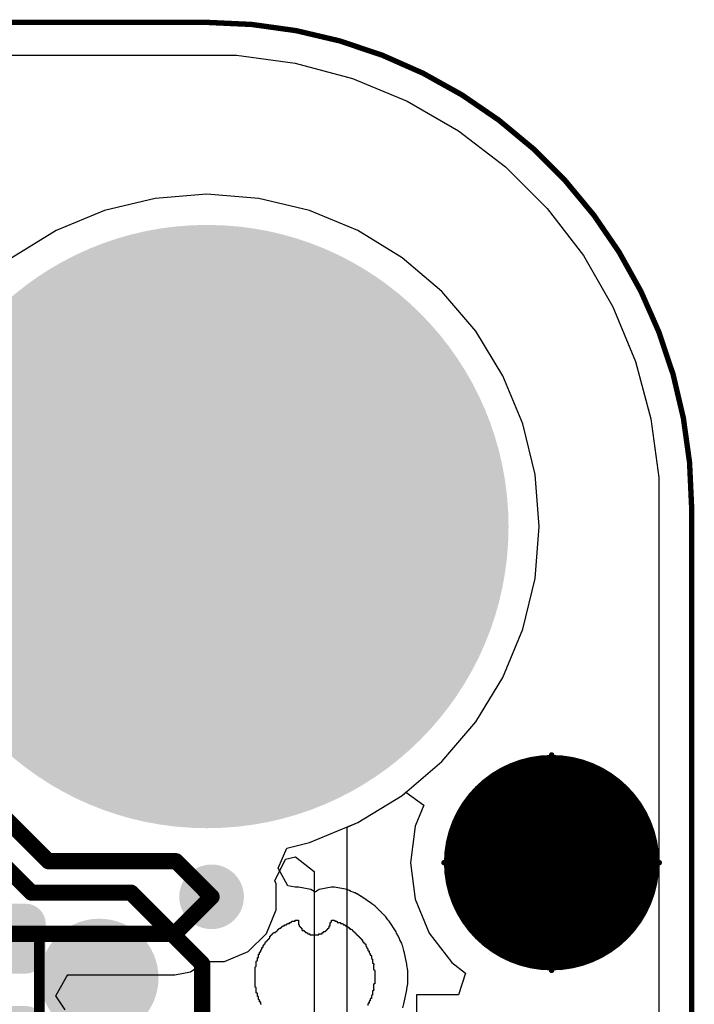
# Model space of a CAD drawing. Header units: inches. Extents: x 0 to 41, y 0 to 25.4.
# Tile 18 of 18: x 34.8 to 41, y 16.2 to 25.4. Entities that reach past the tile are written whole.
import ezdxf

# ---------------------------------------------------------------- set-up
doc = ezdxf.new("R2010")
doc.units = ezdxf.units.IN
for name, color, linetype in [('Board', 56, 'Continuous'), ('BOTTOM', 5, 'Continuous'), ('Bottom Solder', 6, 'Continuous'), ('Pad Holes', 156, 'Continuous'), ('TOP', 1, 'Continuous'), ('Top Assembly', 56, 'Continuous'), ('Top Solder', 216, 'Continuous'), ('Via Holes', 16, 'Continuous')]:
    doc.layers.add(name, color=color, linetype=linetype)

# ---------------------------------------------------------------- blocks, each defined once
blk = doc.blocks.new('F_____________1___F_________1_3377')
at = {"layer": 'TOP'}
h = blk.add_hatch(color=1, dxfattribs=at)
edge = h.paths.add_edge_path()
edge.add_arc((0, 0), 0.5, 0, 360)
at = {"layer": 'Top Solder'}
h = blk.add_hatch(color=216, dxfattribs=at)
edge = h.paths.add_edge_path()
edge.add_arc((0, 0), 1, 0, 360)
at = {"layer": 'TOP'}
for points, const_width in [([(0.5, 0, 1), (-0.5, 0, 1)], 1), ([(-0.75, 0, 1), (-0.25, 0, 1)], 0.5), ([(0.25, 0, 1), (0.75, 0, 1)], 0.5)]:
    blk.add_lwpolyline(points, format="xyb", close=True, dxfattribs=dict(at, const_width=const_width))
at = {"layer": 'Top Assembly', "const_width": 0.05}
for points in [[(0, 0), (0, 1)], [(0, 0), (-1, 0)], [(1, 0), (0, 0)], [(0, -1), (0, 0)]]:
    blk.add_lwpolyline(points, dxfattribs=at)
at = {"layer": 'Top Assembly'}
for points, const_width in [([(-0.0125, 1, 1), (0.0125, 1, 1)], 0.025), ([(0.5, 0, 1), (-0.5, 0, 1)], 0.05), ([(-1.0125, 0, 1), (-0.9875, 0, 1)], 0.025), ([(-0.5125, 0, 1), (-0.4875, 0, 1)], 0.025), ([(-0.0125, 0, 1), (0.0125, 0, 1)], 0.025), ([(-0.0125, 0, 1), (0.0125, 0, 1)], 0.025), ([(-0.0125, 0, 1), (0.0125, 0, 1)], 0.025), ([(-0.0125, 0, 1), (0.0125, 0, 1)], 0.025), ([(0.4875, 0, 1), (0.5125, 0, 1)], 0.025), ([(0.9875, 0, 1), (1.0125, 0, 1)], 0.025), ([(-0.0125, -1, 1), (0.0125, -1, 1)], 0.025)]:
    blk.add_lwpolyline(points, format="xyb", close=True, dxfattribs=dict(at, const_width=const_width))
blk = doc.blocks.new('RES_0402_3382')
at = {"layer": 'TOP'}
h = blk.add_hatch(color=1, dxfattribs=at)
edge = h.paths.add_edge_path()
edge.add_arc((-0.3403, -0.1498), 0.1402, 270, 360)
edge.add_line((-0.2, -0.1498), (-0.2, 0.1498))
edge.add_arc((-0.3403, 0.1498), 0.1402, 0, 90)
edge.add_line((-0.3403, 0.29), (-0.6098, 0.29))
edge.add_arc((-0.6098, 0.1498), 0.1402, 90, 180)
edge.add_line((-0.75, 0.1498), (-0.75, -0.1498))
edge.add_arc((-0.6098, -0.1498), 0.1402, 180, 270)
edge.add_line((-0.6098, -0.29), (-0.3403, -0.29))
h = blk.add_hatch(color=1, dxfattribs=at)
edge = h.paths.add_edge_path()
edge.add_arc((0.3403, 0.1498), 0.1402, 90, 180)
edge.add_line((0.2, 0.1498), (0.2, -0.1498))
edge.add_arc((0.3403, -0.1498), 0.1402, 180, 270)
edge.add_line((0.3403, -0.29), (0.6098, -0.29))
edge.add_arc((0.6098, -0.1498), 0.1402, 270, 360)
edge.add_line((0.75, -0.1498), (0.75, 0.1498))
edge.add_arc((0.6098, 0.1498), 0.1402, 0, 90)
edge.add_line((0.6098, 0.29), (0.3403, 0.29))
at = {"layer": 'Top Solder'}
h = blk.add_hatch(color=216, dxfattribs=at)
edge = h.paths.add_edge_path()
edge.add_arc((-0.3403, -0.1498), 0.1902, 270, 360)
edge.add_line((-0.15, -0.1498), (-0.15, 0.1498))
edge.add_arc((-0.3403, 0.1498), 0.1902, 0, 90)
edge.add_line((-0.3403, 0.34), (-0.6098, 0.34))
edge.add_arc((-0.6098, 0.1498), 0.1902, 90, 180)
edge.add_line((-0.8, 0.1498), (-0.8, -0.1498))
edge.add_arc((-0.6098, -0.1498), 0.1902, 180, 270)
edge.add_line((-0.6098, -0.34), (-0.3403, -0.34))
h = blk.add_hatch(color=216, dxfattribs=at)
edge = h.paths.add_edge_path()
edge.add_arc((0.3403, 0.1498), 0.1902, 90, 180)
edge.add_line((0.15, 0.1498), (0.15, -0.1498))
edge.add_arc((0.3403, -0.1498), 0.1902, 180, 270)
edge.add_line((0.3403, -0.34), (0.6098, -0.34))
edge.add_arc((0.6098, -0.1498), 0.1902, 270, 360)
edge.add_line((0.8, -0.1498), (0.8, 0.1498))
edge.add_arc((0.6098, 0.1498), 0.1902, 0, 90)
edge.add_line((0.6098, 0.34), (0.3403, 0.34))
at = {"layer": 'Top Assembly', "const_width": 0.1}
for points in [[(-0.53, 0.28), (-0.53, -0.28)], [(-0.53, 0.28), (0.53, 0.28)], [(0.53, 0.28), (0.53, -0.28)], [(0.53, -0.28), (-0.53, -0.28)]]:
    blk.add_lwpolyline(points, dxfattribs=at)
at = {"layer": 'Top Assembly', "const_width": 0.05}
for points in [[(-0.555, 0.28, 1), (-0.505, 0.28, 1)], [(-0.555, 0.28, 1), (-0.505, 0.28, 1)], [(0.505, 0.28, 1), (0.555, 0.28, 1)], [(0.505, 0.28, 1), (0.555, 0.28, 1)], [(-0.555, -0.28, 1), (-0.505, -0.28, 1)], [(-0.555, -0.28, 1), (-0.505, -0.28, 1)], [(0.505, -0.28, 1), (0.555, -0.28, 1)], [(0.505, -0.28, 1), (0.555, -0.28, 1)]]:
    blk.add_lwpolyline(points, format="xyb", close=True, dxfattribs=at)
blk = doc.blocks.new('TP_1_00MM_B_3404')
at = {"layer": 'BOTTOM'}
h = blk.add_hatch(color=5, dxfattribs=at)
edge = h.paths.add_edge_path()
edge.add_arc((0, 0), 0.5, 0, 360)
at = {"layer": 'Bottom Solder'}
h = blk.add_hatch(color=6, dxfattribs=at)
edge = h.paths.add_edge_path()
edge.add_arc((0, 0), 0.55, 0, 360)

msp = doc.modelspace()

# ---------------------------------------------------------------- hatches: boundary and pattern name
at = {"layer": 'BOTTOM'}
h = msp.add_hatch(color=5, dxfattribs=at)
edge = h.paths.add_edge_path()
edge.add_arc((36.5, 20.68), 1.5, 0, 360)
h = msp.add_hatch(color=5, dxfattribs=at)
edge = h.paths.add_edge_path()
edge.add_arc((36.5427, 17.2428), 0.3, 0, 360)
at = {"layer": 'Bottom Solder'}
h = msp.add_hatch(color=6, dxfattribs=at)
edge = h.paths.add_edge_path()
edge.add_arc((36.5, 20.68), 2.8, 0, 360)
at = {"layer": 'Pad Holes'}
h = msp.add_hatch(color=7, dxfattribs=at)
edge = h.paths.add_edge_path()
edge.add_arc((36.5, 20.68), 1.6, 0, 360)
at = {"layer": 'TOP'}
h = msp.add_hatch(color=1, dxfattribs=at)
edge = h.paths.add_edge_path()
edge.add_arc((36.5, 20.68), 1.5, 0, 360)
h = msp.add_hatch(color=1, dxfattribs=at)
edge = h.paths.add_edge_path()
edge.add_arc((36.5427, 17.2428), 0.3, 0, 360)
at = {"layer": 'Top Solder'}
h = msp.add_hatch(color=216, dxfattribs=at)
edge = h.paths.add_edge_path()
edge.add_arc((36.5, 20.68), 2.8, 0, 360)
at = {"layer": 'Via Holes'}
h = msp.add_hatch(color=7, dxfattribs=at)
edge = h.paths.add_edge_path()
edge.add_arc((36.5427, 17.2428), 0.15, 0, 360)

# ---------------------------------------------------------------- linework, layer by layer
at = {"layer": 'Board', "const_width": 0.05}
for points in [[(4.5, 25.36), (36.5, 25.36)], [(41, 4.5), (41, 20.86)]]:
    msp.add_lwpolyline(points, dxfattribs=at)
at = {"layer": 'Board', "const_width": 0.025}
for points in [[(36.4875, 25.36, 1), (36.5125, 25.36, 1)], [(36.4875, 25.36, 1), (36.5125, 25.36, 1)], [(40.9875, 20.86, 1), (41.0125, 20.86, 1)], [(40.9875, 20.86, 1), (41.0125, 20.86, 1)]]:
    msp.add_lwpolyline(points, format="xyb", close=True, dxfattribs=at)
at = {"layer": 'Board', "const_width": 0.05}
msp.add_lwpolyline([(36.5, 25.36, -0.414214), (41, 20.86)], format="xyb", dxfattribs=at)
at = {"layer": 'BOTTOM'}
for p, q in [((34.5957, 25.0542), (36.5, 25.0542)), ((36.5, 25.0542), (36.7749, 25.0542)), ((36.7749, 25.0542), (37.32, 24.9824)), ((37.32, 24.9824), (37.8511, 24.8401)), ((37.8511, 24.8401), (38.359, 24.6297)), ((38.359, 24.6297), (38.8351, 24.3548)), ((38.8351, 24.3548), (39.2713, 24.0201)), ((39.2713, 24.0201), (39.6601, 23.6313)), ((36.5, 23.7645), (36.0175, 23.7265)), ((36.9826, 23.7265), (36.5, 23.7645)), ((36.0175, 23.7265), (35.5469, 23.6135)), ((37.4532, 23.6135), (36.9826, 23.7265)), ((35.5469, 23.6135), (35.0997, 23.4283)), ((37.9004, 23.4283), (37.4532, 23.6135)), ((39.6601, 23.6313), (39.9948, 23.1951)), ((35.0997, 23.4283), (34.687, 23.1754)), ((38.3131, 23.1754), (37.9004, 23.4283)), ((38.6811, 22.8611), (38.3131, 23.1754)), ((39.9948, 23.1951), (40.2697, 22.719)), ((38.9955, 22.493), (38.6811, 22.8611)), ((40.2697, 22.719), (40.4801, 22.2111)), ((39.2484, 22.0803), (38.9955, 22.493)), ((40.4801, 22.2111), (40.6224, 21.68)), ((39.4336, 21.6332), (39.2484, 22.0803)), ((40.6224, 21.68), (40.6941, 21.1349)), ((39.5466, 21.1625), (39.4336, 21.6332)), ((39.5845, 20.68), (39.5466, 21.1625)), ((40.6941, 21.1349), (40.6941, 20.86)), ((40.6941, 20.86), (40.6941, 4.5)), ((39.5466, 20.1975), (39.5845, 20.68)), ((39.4336, 19.7268), (39.5466, 20.1975)), ((39.2484, 19.2797), (39.4336, 19.7268)), ((38.9955, 18.867), (39.2484, 19.2797)), ((38.6811, 18.4989), (38.9955, 18.867)), ((38.3131, 18.1846), (38.6811, 18.4989)), ((37.9004, 17.9317), (38.3131, 18.1846)), ((37.4532, 17.7465), (37.9004, 17.9317)), ((37.2426, 17.6959), (37.4532, 17.7465)), ((37.1594, 17.5082), (37.2426, 17.6959)), ((37.2509, 17.3441), (37.1594, 17.5082)), ((37.3176, 17.333), (37.2509, 17.3441)), ((37.3485, 17.333), (37.3176, 17.333)), ((37.4656, 17.3097), (37.3485, 17.333)), ((37.5029, 17.2848), (37.4656, 17.3097)), ((37.5402, 17.3097), (37.5029, 17.2848)), ((37.6572, 17.333), (37.5402, 17.3097)), ((37.6837, 17.333), (37.6572, 17.333)), ((37.8007, 17.3097), (37.6837, 17.333)), ((37.8102, 17.3034), (37.8007, 17.3097)), ((37.8228, 17.3009), (37.8102, 17.3034)), ((37.836, 17.292), (37.8228, 17.3009)), ((37.8581, 17.2877), (37.836, 17.292)), ((37.8694, 17.2801), (37.8581, 17.2877)), ((37.8757, 17.2788), (37.8694, 17.2801)), ((37.887, 17.2713), (37.8757, 17.2788)), ((37.8933, 17.27), (37.887, 17.2713)), ((37.9254, 17.2486), (37.8933, 17.27)), ((37.9286, 17.248), (37.9254, 17.2486)), ((38.0279, 17.1817), (37.9286, 17.248)), ((38.0296, 17.1791), (38.0279, 17.1817)), ((38.0587, 17.1596), (38.0296, 17.1791)), ((38.0605, 17.157), (38.0587, 17.1596)), ((38.0631, 17.1552), (38.0605, 17.157)), ((38.0649, 17.1526), (38.0631, 17.1552)), ((38.0675, 17.1508), (38.0649, 17.1526)), ((38.0693, 17.1481), (38.0675, 17.1508)), ((38.072, 17.1464), (38.0693, 17.1481)), ((38.0737, 17.1437), (38.072, 17.1464)), ((38.0764, 17.142), (38.0737, 17.1437)), ((38.0781, 17.1393), (38.0764, 17.142)), ((38.0808, 17.1376), (38.0781, 17.1393)), ((38.0825, 17.1349), (38.0808, 17.1376)), ((38.0852, 17.1331), (38.0825, 17.1349)), ((38.0869, 17.1305), (38.0852, 17.1331)), ((38.0896, 17.1287), (38.0869, 17.1305)), ((38.0914, 17.1261), (38.0896, 17.1287)), ((38.094, 17.1243), (38.0914, 17.1261)), ((38.0958, 17.1217), (38.094, 17.1243)), ((38.0984, 17.1199), (38.0958, 17.1217)), ((38.1002, 17.1173), (38.0984, 17.1199)), ((38.1028, 17.1155), (38.1002, 17.1173)), ((38.1046, 17.1129), (38.1028, 17.1155)), ((38.1072, 17.1111), (38.1046, 17.1129)), ((38.109, 17.1085), (38.1072, 17.1111)), ((38.1116, 17.1067), (38.109, 17.1085)), ((38.1134, 17.1041), (38.1116, 17.1067)), ((38.1161, 17.1023), (38.1134, 17.1041)), ((38.1178, 17.0996), (38.1161, 17.1023)), ((38.1205, 17.0979), (38.1178, 17.0996)), ((38.1222, 17.0952), (38.1205, 17.0979)), ((38.1249, 17.0935), (38.1222, 17.0952)), ((38.1266, 17.0908), (38.1249, 17.0935)), ((37.2647, 16.9962), (37.2647, 17.0051)), ((37.2647, 17.0051), (37.2824, 17.0051)), ((37.2824, 17.0051), (37.2824, 17.0095)), ((37.2824, 17.0095), (37.2868, 17.0095)), ((37.2868, 17.0095), (37.2868, 17.0183)), ((37.2868, 17.0183), (37.3176, 17.0183)), ((37.3176, 17.0183), (37.3176, 17.0271)), ((37.3176, 17.0271), (37.3485, 17.0271)), ((37.3485, 17.0271), (37.3485, 16.9874)), ((37.644, 16.9742), (37.644, 17.0051)), ((37.644, 17.0051), (37.6528, 17.0051)), ((37.6528, 17.0051), (37.6528, 17.0095)), ((37.6528, 17.0095), (37.6572, 17.0095)), ((37.6572, 17.0095), (37.6572, 17.0271)), ((37.6572, 17.0271), (37.6837, 17.0271)), ((37.6837, 17.0271), (37.6837, 17.0227)), ((37.6837, 17.0227), (37.6881, 17.0227)), ((37.6881, 17.0227), (37.6881, 17.0183)), ((37.6881, 17.0183), (37.7057, 17.0183)), ((37.7057, 17.0183), (37.7057, 17.0139)), ((37.7057, 17.0139), (37.7101, 17.0139)), ((37.7101, 17.0139), (37.7101, 17.0051)), ((37.7101, 17.0051), (37.741, 17.0051)), ((37.741, 17.0051), (37.741, 16.9962)), ((38.1293, 17.089), (38.1266, 17.0908)), ((38.131, 17.0864), (38.1293, 17.089)), ((38.1337, 17.0846), (38.131, 17.0864)), ((38.1355, 17.082), (38.1337, 17.0846)), ((38.1381, 17.0802), (38.1355, 17.082)), ((38.1399, 17.0776), (38.1381, 17.0802)), ((38.1425, 17.0758), (38.1399, 17.0776)), ((38.1443, 17.0732), (38.1425, 17.0758)), ((38.1469, 17.0714), (38.1443, 17.0732)), ((38.1487, 17.0688), (38.1469, 17.0714)), ((38.1513, 17.067), (38.1487, 17.0688)), ((38.1531, 17.0644), (38.1513, 17.067)), ((38.1557, 17.0626), (38.1531, 17.0644)), ((38.1575, 17.0599), (38.1557, 17.0626)), ((38.1602, 17.0582), (38.1575, 17.0599)), ((38.1796, 17.029), (38.1602, 17.0582)), ((38.1822, 17.0273), (38.1796, 17.029)), ((38.184, 17.0247), (38.1822, 17.0273)), ((38.1866, 17.0229), (38.184, 17.0247)), ((38.1884, 17.0203), (38.1866, 17.0229)), ((38.191, 17.0185), (38.1884, 17.0203)), ((38.2573, 16.9193), (38.191, 17.0185)), ((37.1192, 16.908), (37.1192, 16.9125)), ((37.1192, 16.9125), (37.1368, 16.9125)), ((37.1368, 16.9125), (37.1368, 16.9169)), ((37.1368, 16.9169), (37.1412, 16.9169)), ((37.1412, 16.9169), (37.1412, 16.9213)), ((37.1412, 16.9213), (37.1457, 16.9213)), ((37.1457, 16.9213), (37.1457, 16.9257)), ((37.1457, 16.9257), (37.1501, 16.9257)), ((37.1501, 16.9257), (37.1501, 16.9301)), ((37.1501, 16.9301), (37.1545, 16.9301)), ((37.1545, 16.9301), (37.1545, 16.9345)), ((37.1545, 16.9345), (37.1589, 16.9345)), ((37.1589, 16.9345), (37.1589, 16.9389)), ((37.1589, 16.9389), (37.1633, 16.9389)), ((37.1633, 16.9389), (37.1633, 16.9433)), ((37.1633, 16.9433), (37.1677, 16.9433)), ((37.1677, 16.9433), (37.1677, 16.9477)), ((37.1677, 16.9477), (37.1721, 16.9477)), ((37.1721, 16.9477), (37.1721, 16.9521)), ((37.1721, 16.9521), (37.1853, 16.9521)), ((37.1853, 16.9521), (37.1853, 16.9566)), ((37.1853, 16.9566), (37.1898, 16.9566)), ((37.1898, 16.9566), (37.1898, 16.961)), ((37.1898, 16.961), (37.1942, 16.961)), ((37.1942, 16.961), (37.1942, 16.9654)), ((37.1942, 16.9654), (37.1986, 16.9654)), ((37.1986, 16.9654), (37.1986, 16.9698)), ((37.1986, 16.9698), (37.203, 16.9698)), ((37.203, 16.9698), (37.203, 16.9742)), ((37.203, 16.9742), (37.2206, 16.9742)), ((37.2206, 16.9742), (37.2206, 16.983)), ((37.2206, 16.983), (37.2383, 16.983)), ((37.2383, 16.983), (37.2383, 16.9874)), ((37.2383, 16.9874), (37.2427, 16.9874)), ((37.2427, 16.9874), (37.2427, 16.9918)), ((37.2427, 16.9918), (37.2471, 16.9918)), ((37.2471, 16.9918), (37.2471, 16.9962)), ((37.2471, 16.9962), (37.2647, 16.9962)), ((37.3485, 16.9874), (37.3529, 16.9874)), ((37.3529, 16.9874), (37.3529, 16.983)), ((37.3529, 16.983), (37.3573, 16.983)), ((37.3573, 16.983), (37.3573, 16.9698)), ((37.3573, 16.9698), (37.3617, 16.9698)), ((37.3617, 16.9698), (37.3617, 16.9654)), ((37.3617, 16.9654), (37.3662, 16.9654)), ((37.3662, 16.9654), (37.3662, 16.961)), ((37.3662, 16.961), (37.3706, 16.961)), ((37.3706, 16.961), (37.3706, 16.9566)), ((37.3706, 16.9566), (37.375, 16.9566)), ((37.375, 16.9566), (37.375, 16.9521)), ((37.375, 16.9521), (37.3794, 16.9521)), ((37.3794, 16.9521), (37.3794, 16.9345)), ((37.3794, 16.9345), (37.3838, 16.9345)), ((37.3838, 16.9345), (37.3838, 16.9301)), ((37.3838, 16.9301), (37.3926, 16.9301)), ((37.3926, 16.9301), (37.3926, 16.9345)), ((37.3926, 16.9345), (37.397, 16.9345)), ((37.397, 16.9345), (37.397, 16.9301)), ((37.397, 16.9301), (37.4014, 16.9301)), ((37.4014, 16.9301), (37.4014, 16.9257)), ((37.4014, 16.9257), (37.4058, 16.9257)), ((37.4058, 16.9257), (37.4058, 16.9213)), ((37.4058, 16.9213), (37.4103, 16.9213)), ((37.4103, 16.9213), (37.4103, 16.9169)), ((37.4103, 16.9169), (37.4147, 16.9169)), ((37.4147, 16.9169), (37.4147, 16.9125)), ((37.4147, 16.9125), (37.4279, 16.9125)), ((37.4279, 16.9125), (37.4279, 16.908)), ((37.5734, 16.908), (37.5734, 16.9125)), ((37.5734, 16.9125), (37.5822, 16.9125)), ((37.5822, 16.9125), (37.5822, 16.9213)), ((37.5822, 16.9213), (37.5999, 16.9213)), ((37.5999, 16.9213), (37.5999, 16.9257)), ((37.5999, 16.9257), (37.6043, 16.9257)), ((37.6043, 16.9257), (37.6043, 16.9301)), ((37.6043, 16.9301), (37.6087, 16.9301)), ((37.6087, 16.9301), (37.6087, 16.9345)), ((37.6087, 16.9345), (37.6131, 16.9345)), ((37.6131, 16.9345), (37.6131, 16.9389)), ((37.6131, 16.9389), (37.6175, 16.9389)), ((37.6175, 16.9389), (37.6175, 16.9433)), ((37.6175, 16.9433), (37.6219, 16.9433)), ((37.6219, 16.9433), (37.6219, 16.9477)), ((37.6219, 16.9477), (37.6263, 16.9477)), ((37.6263, 16.9477), (37.6263, 16.9521)), ((37.6263, 16.9521), (37.6308, 16.9521)), ((37.6308, 16.9521), (37.6308, 16.9566)), ((37.6308, 16.9566), (37.6352, 16.9566)), ((37.6352, 16.9566), (37.6352, 16.9742)), ((37.6352, 16.9742), (37.644, 16.9742)), ((37.741, 16.9962), (37.7586, 16.9962)), ((37.7586, 16.9962), (37.7586, 16.9918)), ((37.7586, 16.9918), (37.7631, 16.9918)), ((37.7631, 16.9918), (37.7631, 16.9874)), ((37.7631, 16.9874), (37.7675, 16.9874)), ((37.7675, 16.9874), (37.7675, 16.983)), ((37.7675, 16.983), (37.7719, 16.983)), ((37.7719, 16.983), (37.7719, 16.9874)), ((37.7719, 16.9874), (37.7763, 16.9874)), ((37.7763, 16.9874), (37.7763, 16.983)), ((37.7763, 16.983), (37.7807, 16.983)), ((37.7807, 16.983), (37.7807, 16.9786)), ((37.7807, 16.9786), (37.7851, 16.9786)), ((37.7851, 16.9786), (37.7851, 16.9742)), ((37.7851, 16.9742), (37.7895, 16.9742)), ((37.7895, 16.9742), (37.7895, 16.9698)), ((37.7895, 16.9698), (37.7939, 16.9698)), ((37.7939, 16.9698), (37.7939, 16.9654)), ((37.7939, 16.9654), (37.8116, 16.9654)), ((37.8116, 16.9654), (37.8116, 16.961)), ((37.8116, 16.961), (37.816, 16.961)), ((37.816, 16.961), (37.816, 16.9521)), ((37.816, 16.9521), (37.8248, 16.9521)), ((37.8248, 16.9521), (37.8248, 16.9433)), ((37.8248, 16.9433), (37.8424, 16.9433)), ((37.8424, 16.9433), (37.8424, 16.9389)), ((37.8424, 16.9389), (37.8468, 16.9389)), ((37.8468, 16.9389), (37.8468, 16.9345)), ((37.8468, 16.9345), (37.8513, 16.9345)), ((37.8513, 16.9345), (37.8513, 16.9301)), ((37.8513, 16.9301), (37.8557, 16.9301)), ((37.8557, 16.9301), (37.8557, 16.9257)), ((37.8557, 16.9257), (37.8601, 16.9257)), ((37.8601, 16.9257), (37.8601, 16.9213)), ((37.8601, 16.9213), (37.8645, 16.9213)), ((37.8645, 16.9213), (37.8645, 16.9169)), ((37.8645, 16.9169), (37.8689, 16.9169)), ((37.8689, 16.9169), (37.8689, 16.9125)), ((37.8689, 16.9125), (37.8733, 16.9125)), ((37.8733, 16.9125), (37.8733, 16.908)), ((38.2598, 16.9066), (38.2573, 16.9193)), ((37.0398, 16.8066), (37.0398, 16.8198)), ((37.0398, 16.8198), (37.0442, 16.8198)), ((37.0442, 16.8198), (37.0442, 16.8243)), ((37.0442, 16.8243), (37.0486, 16.8243)), ((37.0486, 16.8243), (37.0486, 16.8287)), ((37.0486, 16.8287), (37.053, 16.8287)), ((37.053, 16.8287), (37.053, 16.8331)), ((37.053, 16.8331), (37.0575, 16.8331)), ((37.0575, 16.8331), (37.0575, 16.8375)), ((37.0575, 16.8375), (37.0619, 16.8375)), ((37.0619, 16.8375), (37.0619, 16.8419)), ((37.0619, 16.8419), (37.0663, 16.8419)), ((37.0663, 16.8419), (37.0663, 16.8463)), ((37.0663, 16.8463), (37.0707, 16.8463)), ((37.0707, 16.8463), (37.0707, 16.8507)), ((37.0707, 16.8507), (37.0751, 16.8507)), ((37.0751, 16.8507), (37.0751, 16.8551)), ((37.0751, 16.8551), (37.0795, 16.8551)), ((37.0795, 16.8551), (37.0795, 16.8595)), ((37.0795, 16.8595), (37.0839, 16.8595)), ((37.0839, 16.8595), (37.0839, 16.8772)), ((37.0839, 16.8772), (37.0883, 16.8772)), ((37.0883, 16.8772), (37.0883, 16.8816)), ((37.0883, 16.8816), (37.0927, 16.8816)), ((37.0927, 16.8816), (37.0927, 16.886)), ((37.0927, 16.886), (37.0971, 16.886)), ((37.0971, 16.886), (37.0971, 16.8904)), ((37.0971, 16.8904), (37.1016, 16.8904)), ((37.1016, 16.8904), (37.1016, 16.8948)), ((37.1016, 16.8948), (37.106, 16.8948)), ((37.106, 16.8948), (37.106, 16.8992)), ((37.106, 16.8992), (37.1104, 16.8992)), ((37.1104, 16.8992), (37.1104, 16.9036)), ((37.1104, 16.9036), (37.1148, 16.9036)), ((37.1148, 16.9036), (37.1148, 16.908)), ((37.1148, 16.908), (37.1192, 16.908)), ((37.4279, 16.908), (37.4323, 16.908)), ((37.4323, 16.908), (37.4323, 16.9036)), ((37.4323, 16.9036), (37.4367, 16.9036)), ((37.4367, 16.9036), (37.4367, 16.8992)), ((37.4367, 16.8992), (37.4544, 16.8992)), ((37.4544, 16.8992), (37.4544, 16.8904)), ((37.4544, 16.8904), (37.5381, 16.8904)), ((37.5381, 16.8904), (37.5381, 16.8992)), ((37.5381, 16.8992), (37.569, 16.8992)), ((37.569, 16.8992), (37.569, 16.908)), ((37.569, 16.908), (37.5734, 16.908)), ((37.8733, 16.908), (37.8777, 16.908)), ((37.8777, 16.908), (37.8777, 16.9036)), ((37.8777, 16.9036), (37.8821, 16.9036)), ((37.8821, 16.9036), (37.8821, 16.8992)), ((37.8821, 16.8992), (37.8865, 16.8992)), ((37.8865, 16.8992), (37.8865, 16.8948)), ((37.8865, 16.8948), (37.8909, 16.8948)), ((37.8909, 16.8948), (37.8909, 16.8904)), ((37.8909, 16.8904), (37.8954, 16.8904)), ((37.8954, 16.8904), (37.8954, 16.886)), ((37.8954, 16.886), (37.8998, 16.886)), ((37.8998, 16.886), (37.8998, 16.8816)), ((37.8998, 16.8816), (37.9042, 16.8816)), ((37.9042, 16.8816), (37.9042, 16.8772)), ((37.9042, 16.8772), (37.9086, 16.8772)), ((37.9086, 16.8772), (37.9086, 16.8728)), ((37.9086, 16.8728), (37.913, 16.8728)), ((37.913, 16.8728), (37.913, 16.8684)), ((37.913, 16.8684), (37.9174, 16.8684)), ((37.9174, 16.8684), (37.9174, 16.8639)), ((37.9174, 16.8639), (37.9218, 16.8639)), ((37.9218, 16.8639), (37.9218, 16.8595)), ((37.9218, 16.8595), (37.9262, 16.8595)), ((37.9262, 16.8595), (37.9262, 16.8551)), ((37.9262, 16.8551), (37.9306, 16.8551)), ((37.9306, 16.8551), (37.9306, 16.8507)), ((37.9306, 16.8507), (37.935, 16.8507)), ((37.935, 16.8507), (37.935, 16.8463)), ((37.935, 16.8463), (37.9395, 16.8463)), ((37.9395, 16.8463), (37.9395, 16.8419)), ((37.9395, 16.8419), (37.9439, 16.8419)), ((37.9395, 16.8375), (37.9395, 16.8331)), ((37.9439, 16.8375), (37.9395, 16.8375)), ((37.9395, 16.8331), (37.9439, 16.8331)), ((37.9439, 16.8419), (37.9439, 16.8375)), ((37.9439, 16.8331), (37.9439, 16.8287)), ((37.9439, 16.8287), (37.9483, 16.8287)), ((37.9483, 16.8287), (37.9483, 16.8243)), ((37.9483, 16.8243), (37.9527, 16.8243)), ((37.9527, 16.8243), (37.9527, 16.8154)), ((38.2661, 16.8972), (38.2598, 16.9066)), ((38.2674, 16.8909), (38.2661, 16.8972)), ((38.275, 16.8796), (38.2674, 16.8909)), ((38.2756, 16.8764), (38.275, 16.8796)), ((38.2882, 16.8575), (38.2756, 16.8764)), ((38.2907, 16.8449), (38.2882, 16.8575)), ((38.297, 16.8355), (38.2907, 16.8449)), ((38.2977, 16.8323), (38.297, 16.8355)), ((38.3102, 16.8134), (38.2977, 16.8323)), ((36.9869, 16.7096), (36.9869, 16.7272)), ((36.9869, 16.7272), (36.9913, 16.7272)), ((36.9913, 16.7272), (36.9913, 16.7316)), ((36.9913, 16.7316), (37.0001, 16.7316)), ((37.0001, 16.7316), (37.0001, 16.7493)), ((37.0001, 16.7493), (37.0045, 16.7493)), ((37.0045, 16.7493), (37.0045, 16.7537)), ((37.0045, 16.7537), (37.0089, 16.7537)), ((37.0089, 16.7537), (37.0089, 16.7713)), ((37.0089, 16.7713), (37.0178, 16.7713)), ((37.0178, 16.7713), (37.0178, 16.7757)), ((37.0178, 16.7757), (37.0222, 16.7757)), ((37.0222, 16.7757), (37.0222, 16.7934)), ((37.0222, 16.7934), (37.0266, 16.7934)), ((37.0266, 16.7934), (37.0266, 16.7978)), ((37.0266, 16.7978), (37.031, 16.7978)), ((37.031, 16.7978), (37.031, 16.8022)), ((37.031, 16.8022), (37.0354, 16.8022)), ((37.0354, 16.8022), (37.0354, 16.8066)), ((37.0354, 16.8066), (37.0398, 16.8066)), ((37.9527, 16.8154), (37.9615, 16.8154)), ((37.9615, 16.8154), (37.9615, 16.811)), ((37.9615, 16.811), (37.9659, 16.811)), ((37.9659, 16.811), (37.9659, 16.8066)), ((37.9659, 16.8066), (37.9703, 16.8066)), ((37.9703, 16.8066), (37.9703, 16.8022)), ((37.9703, 16.8022), (37.9747, 16.8022)), ((37.9747, 16.8022), (37.9747, 16.7846)), ((37.9747, 16.7846), (37.9791, 16.7846)), ((37.9791, 16.7846), (37.9791, 16.7801)), ((37.9791, 16.7801), (37.9836, 16.7801)), ((37.9836, 16.7801), (37.9836, 16.7669)), ((37.9836, 16.7669), (37.988, 16.7669)), ((37.988, 16.7669), (37.988, 16.7625)), ((37.988, 16.7625), (37.9924, 16.7625)), ((37.9924, 16.7625), (37.9924, 16.7449)), ((37.9924, 16.7449), (37.9968, 16.7449)), ((37.9968, 16.7449), (37.9968, 16.7405)), ((37.9968, 16.7405), (38.0056, 16.7405)), ((38.0056, 16.7405), (38.0056, 16.7228)), ((38.3153, 16.7883), (38.3102, 16.8134)), ((38.3191, 16.7825), (38.3153, 16.7883)), ((38.3266, 16.7448), (38.3191, 16.7825)), ((38.3279, 16.7429), (38.3266, 16.7448)), ((38.3285, 16.7397), (38.3279, 16.7429)), ((38.3323, 16.734), (38.3285, 16.7397)), ((38.3556, 16.617), (38.3323, 16.734)), ((36.956, 16.5949), (36.956, 16.6434)), ((36.956, 16.6434), (36.9604, 16.6434)), ((36.9604, 16.6434), (36.9604, 16.6478)), ((36.9604, 16.6478), (36.9648, 16.6478)), ((36.9648, 16.6478), (36.9648, 16.6523)), ((36.9648, 16.6523), (36.9693, 16.6523)), ((36.9693, 16.6523), (36.9693, 16.6787)), ((36.9693, 16.6787), (36.9781, 16.6787)), ((36.9781, 16.6787), (36.9781, 16.7096)), ((36.9781, 16.7096), (36.9869, 16.7096)), ((38.0056, 16.7228), (38.01, 16.7228)), ((38.01, 16.7228), (38.01, 16.7184)), ((38.01, 16.7184), (38.0144, 16.7184)), ((38.0144, 16.7184), (38.0144, 16.7008)), ((38.0144, 16.7008), (38.0232, 16.7008)), ((38.0232, 16.7008), (38.0232, 16.6964)), ((38.0232, 16.6964), (38.0277, 16.6964)), ((38.0277, 16.6964), (38.0277, 16.6699)), ((38.0277, 16.6699), (38.0321, 16.6699)), ((38.0321, 16.6699), (38.0321, 16.6655)), ((38.0321, 16.6655), (38.0365, 16.6655)), ((38.0365, 16.6655), (38.0365, 16.6258)), ((36.9472, 16.4053), (36.9472, 16.5905)), ((36.9472, 16.5905), (36.9516, 16.5905)), ((36.9516, 16.5905), (36.9516, 16.5949)), ((36.9516, 16.5949), (36.956, 16.5949)), ((38.0365, 16.6258), (38.0453, 16.6258)), ((38.0453, 16.6258), (38.0453, 16.617)), ((38.0453, 16.617), (38.0497, 16.617)), ((38.0497, 16.6126), (38.0453, 16.6126)), ((38.0453, 16.6126), (38.0453, 16.5685)), ((38.0453, 16.5685), (38.0497, 16.5685)), ((38.0497, 16.617), (38.0497, 16.6126)), ((38.0497, 16.5685), (38.0497, 16.5641)), ((38.0497, 16.5641), (38.0541, 16.5641)), ((38.0541, 16.5641), (38.0541, 16.5596)), ((38.0541, 16.5596), (38.0585, 16.5596)), ((38.0585, 16.5596), (38.0585, 16.4362)), ((38.3547, 16.6083), (38.3556, 16.6126)), ((38.3644, 16.5596), (38.3547, 16.6083)), ((38.3556, 16.6126), (38.3556, 16.617)), ((38.3644, 16.4362), (38.3644, 16.5596)), ((36.9516, 16.4053), (36.9472, 16.4053)), ((36.9516, 16.4009), (36.9516, 16.4053)), ((36.956, 16.4009), (36.9516, 16.4009)), ((36.956, 16.3524), (36.956, 16.4009)), ((38.0453, 16.37), (38.0365, 16.37)), ((38.0365, 16.37), (38.0365, 16.3303)), ((38.0497, 16.4318), (38.0453, 16.4318)), ((38.0453, 16.4318), (38.0453, 16.3832)), ((38.0453, 16.3832), (38.0497, 16.3832)), ((38.0497, 16.3788), (38.0453, 16.3788)), ((38.0453, 16.3788), (38.0453, 16.37)), ((38.0585, 16.4362), (38.0497, 16.4362)), ((38.0497, 16.4362), (38.0497, 16.4318)), ((38.0497, 16.3832), (38.0497, 16.3788)), ((38.3323, 16.2618), (38.3556, 16.3788)), ((38.3547, 16.3875), (38.3644, 16.4362)), ((38.3556, 16.3832), (38.3547, 16.3875)), ((38.3556, 16.3788), (38.3556, 16.3832)), ((36.9604, 16.3524), (36.956, 16.3524)), ((36.9604, 16.348), (36.9604, 16.3524)), ((36.9693, 16.348), (36.9604, 16.348)), ((36.9693, 16.3171), (36.9693, 16.348)), ((36.9781, 16.3171), (36.9693, 16.3171)), ((36.9781, 16.2906), (36.9781, 16.3171)), ((36.9825, 16.2906), (36.9781, 16.2906)), ((36.9825, 16.2862), (36.9825, 16.2906)), ((36.9869, 16.2862), (36.9825, 16.2862)), ((36.9869, 16.2818), (36.9869, 16.2862)), ((36.9913, 16.2818), (36.9869, 16.2818)), ((36.9869, 16.2686), (36.9869, 16.2774)), ((36.9869, 16.2774), (36.9913, 16.2774)), ((36.9913, 16.2774), (36.9913, 16.2818)), ((38.01, 16.273), (38.0056, 16.273)), ((38.0056, 16.273), (38.0056, 16.2554)), ((38.0144, 16.2774), (38.01, 16.2774)), ((38.01, 16.2774), (38.01, 16.273)), ((38.0188, 16.295), (38.0144, 16.295)), ((38.0144, 16.295), (38.0144, 16.2774)), ((38.0277, 16.2995), (38.0188, 16.2995)), ((38.0188, 16.2995), (38.0188, 16.295)), ((38.0321, 16.3259), (38.0277, 16.3259)), ((38.0277, 16.3259), (38.0277, 16.2995)), ((38.0365, 16.3303), (38.0321, 16.3303)), ((38.0321, 16.3303), (38.0321, 16.3259)), ((36.9913, 16.2686), (36.9869, 16.2686)), ((36.9913, 16.2642), (36.9913, 16.2686)), ((37.0001, 16.2642), (36.9913, 16.2642)), ((37.0001, 16.2465), (37.0001, 16.2642)), ((37.0045, 16.2465), (37.0001, 16.2465)), ((37.0045, 16.2421), (37.0045, 16.2465)), ((37.9968, 16.2509), (37.9924, 16.2509)), ((37.9924, 16.2509), (37.9924, 16.2333)), ((38.0056, 16.2554), (37.9968, 16.2554)), ((37.9968, 16.2554), (37.9968, 16.2509)), ((38.3191, 16.2133), (38.3266, 16.251)), ((38.3266, 16.251), (38.3279, 16.253)), ((38.3279, 16.253), (38.3285, 16.2561)), ((38.3285, 16.2561), (38.3323, 16.2618))]:
    msp.add_line(p, q, dxfattribs=at)
at = {"layer": 'BOTTOM', "const_width": 0.15}
for points in [[(34.4268, 18.1732), (35.0265, 17.5735)], [(34.2552, 17.8962), (34.8694, 17.2821)], [(35.0265, 17.5735), (36.2121, 17.5735)], [(36.2121, 17.5735), (36.5427, 17.2428)], [(34.8694, 17.2821), (35.7935, 17.2821)], [(35.7935, 17.2821), (36.4555, 16.6201)], [(36.4555, 15.9995), (36.4555, 16.6201)]]:
    msp.add_lwpolyline(points, dxfattribs=at)
at = {"layer": 'BOTTOM', "const_width": 0.075}
for points in [[(34.989, 17.5735, 1), (35.064, 17.5735, 1)], [(34.989, 17.5735, 1), (35.064, 17.5735, 1)], [(36.1746, 17.5735, 1), (36.2496, 17.5735, 1)], [(36.1746, 17.5735, 1), (36.2496, 17.5735, 1)], [(34.8319, 17.2821, 1), (34.9069, 17.2821, 1)], [(34.8319, 17.2821, 1), (34.9069, 17.2821, 1)], [(35.756, 17.2821, 1), (35.831, 17.2821, 1)], [(35.756, 17.2821, 1), (35.831, 17.2821, 1)], [(36.5052, 17.2428, 1), (36.5802, 17.2428, 1)], [(36.418, 16.6201, 1), (36.493, 16.6201, 1)], [(36.418, 16.6201, 1), (36.493, 16.6201, 1)]]:
    msp.add_lwpolyline(points, format="xyb", close=True, dxfattribs=at)
at = {"layer": 'TOP'}
for p, q in [((38.3131, 18.1846), (38.3472, 18.2138)), ((38.3472, 18.2138), (38.5136, 18.0929)), ((37.9004, 17.9317), (38.3131, 18.1846)), ((38.5136, 18.0929), (38.4335, 17.8994)), ((37.8, 17.8901), (37.9004, 17.9317)), ((37.8, 13.2727), (37.8, 17.8901)), ((38.4335, 17.8994), (38.3888, 17.56)), ((37.1303, 17.3922), (37.2291, 17.5926)), ((37.2291, 17.5926), (37.3208, 17.6149)), ((37.3208, 17.6149), (37.4941, 17.4785)), ((38.3888, 17.56), (38.4335, 17.2206)), ((37.4941, 17.4785), (37.4941, 13.8311)), ((37.1427, 17.3622), (37.1303, 17.3922)), ((37.1427, 17.1235), (37.1427, 17.3622)), ((38.4335, 17.2206), (38.5645, 16.9044)), ((37.0514, 16.903), (37.1427, 17.1235)), ((36.8826, 16.7342), (37.0514, 16.903)), ((38.5645, 16.9044), (38.7728, 16.6328)), ((36.6621, 16.6428), (36.8826, 16.7342)), ((36.4702, 16.6296), (36.4834, 16.6428)), ((36.4834, 16.6428), (36.6621, 16.6428)), ((36.1999, 16.5177), (36.3462, 16.5468)), ((36.3462, 16.5468), (36.4702, 16.6296)), ((38.7728, 16.6328), (38.9016, 16.534)), ((35.097, 16.324), (35.1946, 16.4993)), ((35.1946, 16.4993), (35.2069, 16.5177)), ((35.2069, 16.5177), (36.1999, 16.5177)), ((38.9016, 16.534), (38.8338, 16.334)), ((35.1842, 16.1936), (35.097, 16.324)), ((38.8338, 16.334), (38.4465, 16.334)), ((38.4465, 16.334), (38.4465, 15.58))]:
    msp.add_line(p, q, dxfattribs=at)
at = {"layer": 'TOP', "const_width": 0.15}
for points in [[(36.1999, 16.9), (36.5427, 17.2428)], [(34.5145, 16.9), (36.1999, 16.9)]]:
    msp.add_lwpolyline(points, dxfattribs=at)
at = {"layer": 'TOP', "const_width": 0.075}
for points in [[(36.5052, 17.2428, 1), (36.5802, 17.2428, 1)], [(36.1624, 16.9, 1), (36.2374, 16.9, 1)], [(36.1624, 16.9, 1), (36.2374, 16.9, 1)]]:
    msp.add_lwpolyline(points, format="xyb", close=True, dxfattribs=at)

# ---------------------------------------------------------------- block references
for name, p, rotation in [('F_____________1___F_________1_3377', (39.7, 17.56), 270), ('RES_0402_3382', (34.663, 16.38), 90), ('TP_1_00MM_B_3404', (35.5, 16.49), 180)]:
    msp.add_blockref(name, p, dxfattribs=dict(rotation=rotation))

doc.saveas('drawing.dxf')
